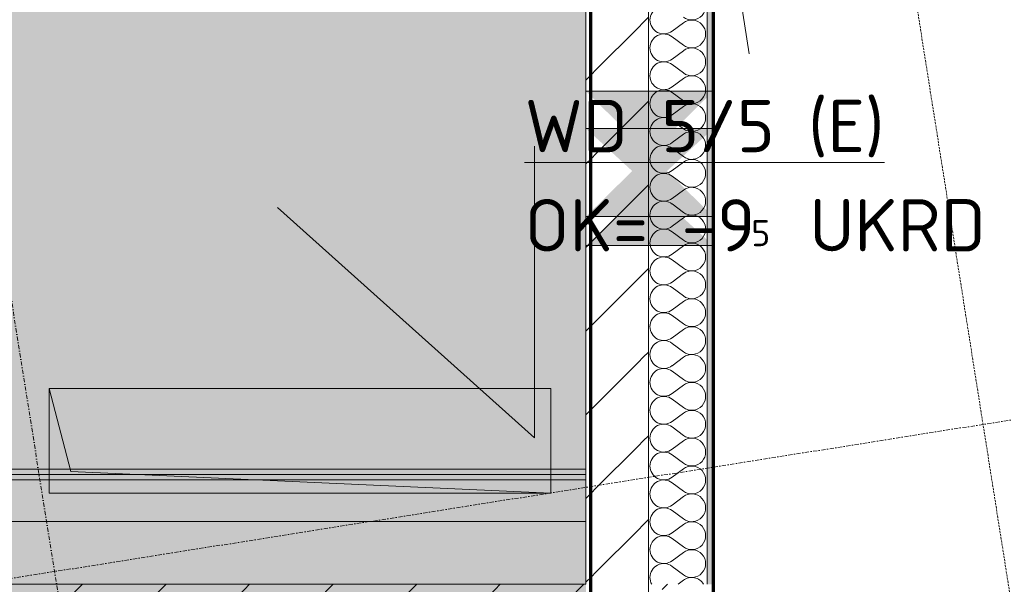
# Model space of a CAD drawing. Header units: millimetres. Extents: x 1523 to 73204, y -91281 to 10268.
# Tile 90 of 120: x 59106 to 61462, y -61216 to -59866. Entities that reach past the tile are written whole.
import ezdxf

# ---------------------------------------------------------------- set-up
doc = ezdxf.new("R2010")
doc.units = ezdxf.units.MM
for name, pattern in [('CAx_nichtHalbton', [20001.0584, 10000, -0.5292, 10000, -0.5292]), ('IMPORT-STRICHPUNKT _7_', [20, 10, -5, 0, -5]), ('IMPORT-VERDECKT _8_', [7.5, 5, -2.5])]:
    doc.linetypes.add(name, pattern=pattern)
for name, color, linetype, lineweight, true_color in [('50 A--Sanitäreinrichtung', 7, 'Continuous', 13, 0x656565), ('80 A--Raum', 7, 'Continuous', 13, 0x656565), ('90 A--Achsraster _1_50_', 7, 'IMPORT-STRICHPUNKT _7_', 13, 0x656565), ('97 A--Etiketten _ Deckensprung', 7, 'Continuous', 13, 0x656565), ('Neubau_10 A--Wand innen _ Ausbau', 7, 'Continuous', 13, 0x656565), ('Neubau_10 A--Wand innen _ Installationswand', 7, 'Continuous', 13, 0x656565), ('Neubau_10 VSI--Wärmeschutz _veritkal_', 7, 'Continuous', 13, 0x656565), ('Neubau_20 A--Bodenplatte', 7, 'Continuous', 13, 0x656565), ('Neubau_20 A--Gründungsbelag', 7, 'Continuous', 13, 0x656565), ('Neubau_30 A--Träger _ Dachkonstruktion', 7, 'IMPORT-VERDECKT _8_', 13, 0x656565), ('Xref_706_5_--_ÜP_-1_000_16_Übersichtsplan UG_IFC 2025_01_13_dwg', 7, 'Continuous', 13, 0x767676), ('XX', 7, 'Continuous', 18, 0x804040)]:
    doc.layers.add(name, color=color, linetype=linetype, lineweight=lineweight, true_color=true_color)
doc.layers.add('M-EQPM-___-IDEN', color=7, linetype='Continuous', lineweight=9)
doc.styles.add('ISOCPEUR', font='isocpeur.ttf', dxfattribs={"height": 125})
doc.styles.add('ISOCPEUR_2', font='isocpeur.ttf', dxfattribs={"height": 62.5})

# ---------------------------------------------------------------- blocks, each defined once
blk = doc.blocks.new('Xref_706_5_--_ÜP_-1_000_11_Übersichtsplan UG_IFC 2024_09_30_dwg__X6-41959569-SuD_-1UG gesamt Plot  - Blatt 7')
at = {"layer": 'Neubau_10 VSI--Wärmeschutz _veritkal_', "color": 9, "true_color": 0xcbcbcb}
for p, q in [((52235.7, -72141.6), (52252.6, -72170.3)), ((52288.7, -72147.5), (52265.9, -72171.8)), ((52302, -72149), (52318.9, -72177.7)), ((52355, -72154.8), (52332.2, -72179.1)), ((52368.2, -72156.3), (52385.2, -72185)), ((52421.2, -72162.2), (52398.4, -72186.5)), ((52434.5, -72163.7), (52451.4, -72192.4)), ((52487.5, -72169.5), (52464.7, -72193.8)), ((52500.7, -72171), (52517.7, -72199.7)), ((52553.8, -72176.9), (52530.9, -72201.2)), ((52567, -72178.4), (52583.9, -72207.1)), ((52620, -72184.2), (52597.2, -72208.5)), ((52633.3, -72185.7), (52650.2, -72214.4)), ((52686.3, -72191.6), (52663.5, -72215.9)), ((52699.5, -72193.1), (52716.5, -72221.8)), ((52752.5, -72198.9), (52729.7, -72223.2)), ((52765.8, -72200.4), (52782.7, -72229.1)), ((52818.8, -72206.3), (52796, -72230.6)), ((52832, -72207.8), (52849, -72236.5)), ((52885.1, -72213.7), (52862.2, -72238)), ((52898.3, -72215.1), (52915.2, -72243.8)), ((52951.3, -72221), (52928.5, -72245.3)), ((52964.6, -72222.5), (52981.5, -72251.2)), ((53017.6, -72228.4), (52994.8, -72252.7)), ((53030.8, -72229.8), (53047.8, -72258.5)), ((53083.8, -72235.7), (53061, -72260)), ((53097.1, -72237.2), (53114, -72265.9)), ((53150.1, -72243.1), (53127.3, -72267.4)), ((53163.3, -72244.5), (53180.3, -72273.2)), ((53216.4, -72250.4), (53193.5, -72274.7)), ((53229.6, -72251.9), (53246.5, -72280.6)), ((53282.6, -72257.8), (53259.8, -72282.1)), ((53295.9, -72259.2), (53312.8, -72287.9)), ((53348.9, -72265.1), (53326.1, -72289.4)), ((53362.1, -72266.6), (53379.1, -72295.3)), ((53415.1, -72272.5), (53392.3, -72296.8)), ((53428.4, -72273.9), (53445.3, -72302.7)), ((53481.4, -72279.8), (53458.6, -72304.1)), ((53494.6, -72281.3), (53511.6, -72310)), ((53547.7, -72287.2), (53524.8, -72311.5)), ((53560.9, -72288.6), (53569, -72302.4))]:
    blk.add_line(p, q, dxfattribs=at)
for centre, start, end in [((52198.2, -72117.3), 316.7982, 210.538), ((52264.4, -72124.7), 316.7982, 210.538), ((52330.7, -72132), 316.7982, 210.538), ((52396.9, -72139.4), 316.7982, 210.538), ((52463.2, -72146.7), 316.7982, 210.538), ((52529.5, -72154.1), 316.7982, 210.538), ((52595.7, -72161.4), 316.7982, 210.538), ((52662, -72168.8), 316.7982, 210.538), ((52728.2, -72176.1), 316.7982, 210.538), ((52794.5, -72183.5), 316.7982, 210.538), ((52223.9, -72187.2), 136.7982, 263.6681), ((52223.9, -72187.2), 263.6681, 30.538), ((52290.2, -72194.6), 136.7982, 263.6681), ((52290.2, -72194.6), 263.6681, 30.538), ((52860.8, -72190.8), 316.7982, 210.538), ((52927, -72198.2), 316.7982, 210.538), ((52993.3, -72205.5), 316.7982, 210.538), ((52356.5, -72202), 136.7982, 263.6681), ((52356.5, -72202), 263.6681, 30.538), ((52422.7, -72209.3), 136.7982, 263.6681), ((52422.7, -72209.3), 263.6681, 30.538), ((52489, -72216.7), 136.7982, 263.6681), ((52489, -72216.7), 263.6681, 30.538), ((52555.2, -72224), 136.7982, 263.6681), ((53059.5, -72212.9), 316.7982, 210.538), ((53125.8, -72220.2), 316.7982, 210.538), ((53192.1, -72227.6), 316.7982, 210.538), ((52555.2, -72224), 263.6681, 30.538), ((52621.5, -72231.4), 136.7982, 263.6681), ((52621.5, -72231.4), 263.6681, 30.538), ((52687.8, -72238.7), 136.7982, 263.6681), ((52687.8, -72238.7), 263.6681, 30.538), ((52754, -72246.1), 136.7982, 263.6681), ((53258.3, -72234.9), 316.7982, 210.538), ((53324.6, -72242.3), 316.7982, 210.538), ((53390.8, -72249.7), 316.7982, 210.538), ((53457.1, -72257), 316.7982, 210.538), ((52754, -72246.1), 263.6681, 30.538), ((52820.3, -72253.4), 136.7982, 263.6681), ((52820.3, -72253.4), 263.6681, 30.538), ((52886.5, -72260.8), 136.7982, 263.6681), ((52886.5, -72260.8), 263.6681, 30.538), ((52952.8, -72268.1), 136.7982, 263.6681), ((53523.4, -72264.4), 316.7982, 210.538), ((53589.6, -72271.7), 114.5265, 210.538), ((52952.8, -72268.1), 263.6681, 30.538), ((53019.1, -72275.5), 136.7982, 263.6681), ((53019.1, -72275.5), 263.6681, 30.538), ((53085.3, -72282.8), 136.7982, 263.6681), ((53085.3, -72282.8), 263.6681, 30.538), ((53151.6, -72290.2), 136.7982, 263.6681), ((53151.6, -72290.2), 263.6681, 30.538), ((53217.8, -72297.5), 136.7982, 263.6681), ((53217.8, -72297.5), 263.6681, 30.538), ((53284.1, -72304.9), 136.7982, 263.6681), ((53284.1, -72304.9), 263.6681, 30.538), ((53350.4, -72312.2), 136.7982, 263.6681), ((53350.4, -72312.2), 263.6681, 30.538), ((53416.6, -72319.6), 136.7982, 263.6681), ((53416.6, -72319.6), 263.6681, 30.538), ((53482.9, -72326.9), 136.7982, 263.6681), ((53482.9, -72326.9), 263.6681, 30.538), ((53549.1, -72334.3), 136.7982, 263.6681), ((53549.1, -72334.3), 263.6681, 292.8175)]:
    blk.add_arc(centre, 33.3, start, end, dxfattribs=at)
blk = doc.blocks.new('Xref_706_5_--_ÜP_-1_000_11_Übersichtsplan UG_IFC 2024_09_30_dwg__X323-41959894-SuD_-1UG gesamt Plot  - Blatt 7')
at = {"layer": 'Neubau_10 A--Wand innen _ Ausbau', "color": 9, "true_color": 0xcbcbcb}
blk.add_line((53577.3, -72341.4), (53566.2, -72327.6), dxfattribs=at)
blk = doc.blocks.new('Xref_706_5_--_ÜP_-1_000_11_Übersichtsplan UG_IFC 2024_09_30_dwg__X324-41959895-SuD_-1UG gesamt Plot  - Blatt 7')
at = {"layer": 'Neubau_10 A--Wand innen _ Ausbau', "color": 9, "true_color": 0xcbcbcb}
for p, q in [((53555.2, -72540.2), (53544.2, -72526.4)), ((53533.1, -72739), (53522.1, -72725.2)), ((53511.1, -72937.7), (53500, -72923.9)), ((53489, -73136.5), (53478, -73122.7)), ((53467, -73335.3), (53455.9, -73321.5)), ((53444.9, -73534.1), (53433.9, -73520.3)), ((53422.9, -73732.9), (53411.8, -73719.1)), ((53400.8, -73931.6), (53389.8, -73917.8)), ((53378.7, -74130.4), (53367.7, -74116.6)), ((53356.7, -74329.2), (53345.6, -74315.4)), ((53334.6, -74528), (53323.6, -74514.2))]:
    blk.add_line(p, q, dxfattribs=at)
blk = doc.blocks.new('Xref_706_5_--_ÜP_-1_000_11_Übersichtsplan UG_IFC 2024_09_30_dwg__X325-41959896-SuD_-1UG gesamt Plot  - Blatt 7')
at = {"layer": 'Neubau_10 A--Wand innen _ Ausbau', "color": 9, "true_color": 0xcbcbcb}
for p, q in [((53566.2, -72554), (53555.2, -72540.2)), ((53544.2, -72752.8), (53533.1, -72739)), ((53522.1, -72951.5), (53511.1, -72937.7)), ((53500.1, -73150.3), (53489, -73136.5)), ((53456, -73547.9), (53444.9, -73534.1)), ((53433.9, -73746.7), (53422.9, -73732.9)), ((53411.8, -73945.4), (53400.8, -73931.6)), ((53389.8, -74144.2), (53378.7, -74130.4)), ((53345.7, -74541.8), (53334.6, -74528))]:
    blk.add_line(p, q, dxfattribs=at)
at = {"layer": 'Neubau_10 A--Wand innen _ Ausbau', "color": 9, "true_color": 0xcbcbcb, "flags": 128}
for points in [[(53478, -73349.1), (53474.7, -73345), (53467, -73335.3)], [(53367.7, -74343), (53364.4, -74338.9), (53356.7, -74329.2)]]:
    blk.add_lwpolyline(points, dxfattribs=at)
blk = doc.blocks.new('Xref_706_5_--_ÜP_-1_000_11_Übersichtsplan UG_IFC 2024_09_30_dwg__X326-41959897-SuD_-1UG gesamt Plot  - Blatt 7')
at = {"layer": 'Neubau_10 A--Wand innen _ Ausbau', "color": 9, "true_color": 0xcbcbcb}
for p, q in [((53676.7, -72692), (53665.6, -72678.2)), ((53654.6, -72890.8), (53643.6, -72877)), ((53632.6, -73089.6), (53621.5, -73075.8)), ((53610.5, -73288.4), (53599.5, -73274.5)), ((53588.5, -73487.1), (53577.4, -73473.3)), ((53566.4, -73685.9), (53555.4, -73672.1)), ((53544.4, -73884.7), (53533.3, -73870.9)), ((53522.3, -74083.5), (53511.2, -74069.7)), ((53500.2, -74282.3), (53489.2, -74268.5)), ((53478.2, -74481), (53467.1, -74467.2))]:
    blk.add_line(p, q, dxfattribs=at)
blk = doc.blocks.new('Xref_706_5_--_ÜP_-1_000_11_Übersichtsplan UG_IFC 2024_09_30_dwg__X327-41959898-SuD_-1UG gesamt Plot  - Blatt 7')
at = {"layer": 'Neubau_10 A--Wand innen _ Ausbau', "color": 9, "true_color": 0xcbcbcb}
for p, q in [((53665.6, -72678.2), (53654.6, -72664.4)), ((53643.6, -72877), (53632.5, -72863.2)), ((53621.5, -73075.8), (53610.5, -73062)), ((53599.5, -73274.5), (53588.4, -73260.7)), ((53577.4, -73473.3), (53566.4, -73459.5)), ((53555.4, -73672.1), (53544.3, -73658.3)), ((53533.3, -73870.9), (53522.3, -73857.1)), ((53511.2, -74069.7), (53500.2, -74055.9)), ((53489.2, -74268.5), (53478.1, -74254.6)), ((53467.1, -74467.2), (53456.1, -74453.4)), ((53434.2, -74652.4), (53434, -74652.2))]:
    blk.add_line(p, q, dxfattribs=at)
blk = doc.blocks.new('Xref_706_5_--_ÜP_-1_000_11_Übersichtsplan UG_IFC 2024_09_30_dwg__X328-41959899-SuD_-1UG gesamt Plot  - Blatt 7')
at = {"layer": 'Neubau_10 A--Wand innen _ Ausbau', "color": 9, "true_color": 0xcbcbcb}
for p, q in [((53654.6, -72664.4), (53566.2, -72554)), ((53632.5, -72863.2), (53544.2, -72752.8)), ((53610.5, -73062), (53522.1, -72951.5)), ((53588.4, -73260.7), (53500.1, -73150.3)), ((53566.4, -73459.5), (53478, -73349.1)), ((53544.3, -73658.3), (53456, -73547.9)), ((53522.3, -73857.1), (53433.9, -73746.7)), ((53500.2, -74055.9), (53411.8, -73945.4)), ((53478.1, -74254.6), (53389.8, -74144.2)), ((53456.1, -74453.4), (53367.7, -74343)), ((53434, -74652.2), (53345.7, -74541.8))]:
    blk.add_line(p, q, dxfattribs=at)
blk = doc.blocks.new('Xref_706_5_--_ÜP_-1_000_11_Übersichtsplan UG_IFC 2024_09_30_dwg__X335-41959907-SuD_-1UG gesamt Plot  - Blatt 7')
at = {"layer": 'Neubau_10 A--Wand innen _ Ausbau', "color": 9, "true_color": 0xcbcbcb}
for p, q in [((51152.7, -72256.2), (51141.7, -72242.4)), ((51351.5, -72278.2), (51340.5, -72264.4)), ((51550.9, -72300.4), (51539.8, -72286.6)), ((51749.7, -72322.4), (51738.6, -72308.6)), ((51948.5, -72344.5), (51937.4, -72330.7)), ((52147.2, -72366.5), (52136.2, -72352.7)), ((52346, -72388.6), (52335, -72374.8)), ((52545.4, -72410.7), (52534.4, -72396.9)), ((52744.2, -72432.8), (52733.1, -72419)), ((52943, -72454.8), (52931.9, -72441)), ((53141.7, -72476.9), (53130.7, -72463.1)), ((53340.5, -72499), (53329.5, -72485.2)), ((53539.9, -72521.1), (53528.9, -72507.3))]:
    blk.add_line(p, q, dxfattribs=at)
blk = doc.blocks.new('Xref_706_5_--_ÜP_-1_000_11_Übersichtsplan UG_IFC 2024_09_30_dwg__X336-41959908-SuD_-1UG gesamt Plot  - Blatt 7')
at = {"layer": 'Neubau_10 A--Wand innen _ Ausbau', "color": 9, "true_color": 0xcbcbcb}
for p, q in [((51141.7, -72242.4), (51130.6, -72228.6)), ((51340.5, -72264.4), (51329.4, -72250.6)), ((51539.8, -72286.6), (51528.8, -72272.8)), ((51738.6, -72308.6), (51727.6, -72294.8)), ((51937.4, -72330.7), (51926.4, -72316.9)), ((52136.2, -72352.7), (52125.1, -72338.9)), ((52335, -72374.8), (52323.9, -72361)), ((52534.4, -72396.9), (52523.3, -72383.1)), ((52733.1, -72419), (52722.1, -72405.2)), ((52931.9, -72441), (52920.9, -72427.2)), ((53130.7, -72463.1), (53119.7, -72449.3)), ((53329.5, -72485.2), (53318.4, -72471.4)), ((53528.9, -72507.3), (53517.8, -72493.5))]:
    blk.add_line(p, q, dxfattribs=at)
blk = doc.blocks.new('Xref_706_5_--_ÜP_-1_000_11_Übersichtsplan UG_IFC 2024_09_30_dwg__X337-41959909-SuD_-1UG gesamt Plot  - Blatt 7')
at = {"layer": 'Neubau_10 A--Wand innen _ Ausbau', "color": 9, "true_color": 0xcbcbcb}
for p, q in [((51230, -72126.4), (51219, -72112.6)), ((51429.4, -72148.5), (51418.3, -72134.7)), ((51628.2, -72170.6), (51617.1, -72156.8)), ((51827, -72192.7), (51815.9, -72178.9)), ((52025.7, -72214.7), (52014.7, -72200.9)), ((52224.5, -72236.8), (52213.5, -72223)), ((52423.9, -72258.9), (52412.9, -72245.1)), ((52622.7, -72281), (52611.6, -72267.2)), ((52821.5, -72303), (52810.4, -72289.2)), ((53020.2, -72325.1), (53009.2, -72311.3)), ((53219, -72347.1), (53208, -72333.3)), ((53418.4, -72369.3), (53407.4, -72355.5))]:
    blk.add_line(p, q, dxfattribs=at)
blk = doc.blocks.new('Xref_706_5_--_ÜP_-1_000_11_Übersichtsplan UG_IFC 2024_09_30_dwg__X338-41959910-SuD_-1UG gesamt Plot  - Blatt 7')
at = {"layer": 'Neubau_10 A--Wand innen _ Ausbau', "color": 9, "true_color": 0xcbcbcb}
for p, q in [((51241, -72140.2), (51230, -72126.4)), ((51440.4, -72162.4), (51429.4, -72148.5)), ((51639.2, -72184.4), (51628.2, -72170.6)), ((51838, -72206.5), (51827, -72192.7)), ((52036.8, -72228.5), (52025.7, -72214.7)), ((52235.6, -72250.6), (52224.5, -72236.8)), ((52435, -72272.7), (52423.9, -72258.9)), ((52633.7, -72294.8), (52622.7, -72281)), ((52832.5, -72316.8), (52821.5, -72303)), ((53031.3, -72338.9), (53020.2, -72325.1)), ((53230.1, -72360.9), (53219, -72347.1)), ((53429.5, -72383.1), (53418.4, -72369.3))]:
    blk.add_line(p, q, dxfattribs=at)
blk = doc.blocks.new('Xref_706_5_--_ÜP_-1_000_11_Übersichtsplan UG_IFC 2024_09_30_dwg__X339-41959911-SuD_-1UG gesamt Plot  - Blatt 7')
at = {"layer": 'Neubau_10 A--Wand innen _ Ausbau', "color": 9, "true_color": 0xcbcbcb}
for p, q in [((51130.6, -72228.6), (51070.2, -72153.1)), ((51329.4, -72250.6), (51241, -72140.2)), ((51528.8, -72272.8), (51440.4, -72162.4)), ((51727.6, -72294.8), (51639.2, -72184.4)), ((51926.4, -72316.9), (51838, -72206.5)), ((52125.1, -72338.9), (52036.8, -72228.5)), ((52323.9, -72361), (52235.6, -72250.6)), ((52523.3, -72383.1), (52435, -72272.7)), ((52722.1, -72405.2), (52633.7, -72294.8)), ((52920.9, -72427.2), (52832.5, -72316.8)), ((53119.7, -72449.3), (53031.3, -72338.9)), ((53318.4, -72471.4), (53230.1, -72360.9)), ((53517.8, -72493.5), (53429.5, -72383.1))]:
    blk.add_line(p, q, dxfattribs=at)
blk = doc.blocks.new('Xref_706_5_--_ÜP_-1_000_11_Übersichtsplan UG_IFC 2024_09_30_dwg_Standard-Rastermarker_31-41960585-SuD_-1UG gesamt Plot  - Blatt 7')
at = {"layer": '90 A--Achsraster _1_50_', "color": 9, "true_color": 0xcbcbcb}
blk.add_line((0, 0), (53500.2, 0), dxfattribs=at)
blk = doc.blocks.new('Xref_706_5_--_ÜP_-1_000_16_Übersichtsplan UG_IFC 2025_01_13_dwg-35469238-SuD_-1UG gesamt Plot  - Blatt 7')
at = {"layer": '80 A--Raum', "true_color": 0xededed}
h = blk.add_hatch(color=7, dxfattribs=at)
h.paths.add_polyline_path([(61847.8, -73728.5), (62068.4, -70283.8), (50086.1, -69516.5), (50884.6, -78065), (53632.7, -78241), (53963.7, -73071.6), (56757.9, -73250.5), (56593.1, -75825.2), (61692.6, -76151.8), (61739, -75427.3)])
h.paths.add_polyline_path([(53389.3, -75051.4), (53380.5, -75188.6), (53360.3, -75112.2), (53390.1, -75039)])
h.paths.add_polyline_path([(53360.3, -75112.2), (53330.6, -75185.5), (53340.2, -75035.8), (53346.9, -75061.2)])
h.paths.add_polyline_path([(53400.4, -73035.5), (53400.4, -73035.5), (53375.5, -73033.9)])
h.paths.add_polyline_path([(53392.5, -73160.3), (53390.9, -73185.2), (53370.7, -73108.8), (53400.4, -73035.5), (53398.8, -73060.5)])
h.paths.add_polyline_path([(53370.7, -73108.8), (53341, -73182), (53350.5, -73032.3)])
at = {"layer": 'Neubau_10 A--Wand innen _ Ausbau', "true_color": 0xededed}
for points in [[(55845.1, -69732.5), (55718.9, -69586.6), (55704.2, -69585.7), (55685.7, -69875.1), (55780.3, -69790.4)], [(56003.6, -69604.8), (55988.9, -69603.9), (55845.1, -69732.5), (55985.1, -69894.2), (55999.8, -69664.9)], [(56072.5, -69609.2), (56058.8, -69608.4), (55999.8, -69664.9), (55989.9, -69819.2), (56054, -69898.7)]]:
    blk.add_hatch(color=7, dxfattribs=at).paths.add_polyline_path(points)
h = blk.add_hatch(color=7, dxfattribs=at)
h.paths.add_polyline_path([(55888.6, -69693.6), (55806.8, -69592.2), (55793.1, -69591.4), (55788.2, -69666.7), (55845.1, -69732.5)])
h.paths.add_polyline_path([(55883.3, -69776.6), (55845.1, -69732.5), (55780.3, -69790.4), (55774.5, -69880.8), (55839.6, -69818.4)])
at = {"layer": 'Neubau_10 VSI--Wärmeschutz _veritkal_', "true_color": 0xcbcbcb}
h = blk.add_hatch(dxfattribs=at)
h.set_pattern_fill('FP_9', color=9, style=0, pattern_type=2)
h.set_pattern_definition([(86.336, (0, 0), (-86.42598, 5.53439), [0, -50]), (86.336, (-41.615, 27.72), (-86.42598, 5.53439), [0, -50])])
h.paths.add_polyline_path([(54033.8, -69463.7), (53983.9, -69460.5), (53985.4, -69475.6), (54030.4, -69478.5)])
h.paths.add_polyline_path([(56882.1, -69646.1), (54033.8, -69463.7), (54032.9, -69478.6), (56881.1, -69661)])
h.paths.add_polyline_path([(53983, -69475.5), (53983.9, -69460.5), (50181.4, -69217), (50182.8, -69232.1), (53807.4, -69464.2)])
at = {"layer": '50 A--Sanitäreinrichtung', "color": 9, "true_color": 0xcbcbcb, "flags": 128}
blk.add_lwpolyline([(55916.1, -70629.2), (56505.3, -70050.9), (55809.1, -70006.3)], dxfattribs=at)
at = {"layer": '90 A--Achsraster _1_50_', "color": 9, "true_color": 0xcbcbcb}
blk.add_line((65360.4, -70413.5), (42699.7, -72530.1), dxfattribs=at)
at = {"layer": '97 A--Etiketten _ Deckensprung', "color": 9, "true_color": 0xcbcbcb, "flags": 128}
blk.add_lwpolyline([(56313.6, -71202), (56390.3, -70004.5), (56639.8, -70020.4), (56563.1, -71218), (56313.6, -71202), (56514.8, -71163.1), (56639.8, -70020.4)], dxfattribs=at)
at = {"layer": 'Neubau_10 A--Wand innen _ Ausbau', "color": 9, "true_color": 0xcbcbcb, "flags": 128}
for points in [[(54377.3, -69641), (56872.2, -69800.7), (57021.9, -69810.3), (59197.4, -69949.6), (62121.4, -70136.9), (62120.6, -70149.3), (62119.8, -70161.8), (62113.4, -70261.6), (62112.6, -70274.1), (62111.8, -70286.5), (61453.4, -70244.4), (61454.2, -70231.9), (61455, -70219.4), (61461.4, -70119.6), (61462.2, -70107.2), (61463, -70094.7), (61471.9, -69955), (61472.9, -69940)], [(55105.9, -69532.3), (55104.9, -69547.3), (55096, -69687), (55095.2, -69699.5), (55094.4, -69712), (55088, -69811.8), (55087.2, -69824.2), (55086.4, -69836.7), (55485.6, -69862.3), (55685.7, -69875.1)], [(55794, -69576.4), (55793.1, -69591.4), (55784.1, -69731.1), (55783.3, -69743.5), (55782.5, -69756), (55776.1, -69855.8), (55775.3, -69868.3), (55774.5, -69880.8), (55685.7, -69875.1), (55686.5, -69862.6), (55687.3, -69850.1), (55693.7, -69750.3), (55694.5, -69737.9), (55695.3, -69725.4), (55704.2, -69585.7), (55705.2, -69570.7)], [(55774.5, -69880.8), (56054, -69898.7), (56054.8, -69886.2), (56055.6, -69873.7), (56062, -69773.9), (56062.8, -69761.4), (56063.6, -69749), (56072.5, -69609.2), (56073.5, -69594.3)], [(55985.1, -69894.2), (55985.9, -69881.8), (55986.7, -69869.3), (55993.1, -69769.5), (55993.9, -69757), (55994.7, -69744.6), (56003.6, -69604.8), (56004.6, -69589.9)], [(56054, -69898.7), (56862.6, -69950.4), (56803.8, -70868.9)]]:
    blk.add_lwpolyline(points, dxfattribs=at)
at = {"layer": 'Neubau_10 A--Wand innen _ Installationswand', "color": 9, "true_color": 0xcbcbcb}
for p, q in [((56600.6, -69933.7), (56389.8, -73226.9)), ((56613.1, -69934.5), (56402.2, -73227.7)), ((56712.9, -69940.8), (56502, -73234.1))]:
    blk.add_line(p, q, dxfattribs=at)
at = {"layer": 'Neubau_10 A--Wand innen _ Installationswand', "color": 9, "true_color": 0xcbcbcb, "flags": 128}
blk.add_lwpolyline([(56862.6, -69950.4), (56712.9, -69940.8), (56613.1, -69934.5), (56600.6, -69933.7), (56588.2, -69932.9), (56377.3, -73226.1), (56389.8, -73226.9), (56402.2, -73227.7), (56502, -73234.1), (56651.7, -73243.7)], close=True, dxfattribs=at)
at = {"layer": 'Neubau_10 VSI--Wärmeschutz _veritkal_', "color": 9, "true_color": 0xcbcbcb}
for p, q in [((56881.1, -69661), (50175, -69231.6)), ((57031.8, -69655.6), (56882.1, -69646.1))]:
    blk.add_line(p, q, dxfattribs=at)
at = {"layer": 'Neubau_10 VSI--Wärmeschutz _veritkal_', "color": 9, "true_color": 0xcbcbcb, "flags": 128}
for points in [[(56872.2, -69800.7), (50196, -69373.3), (50115.2, -69368.1), (50067.9, -68861.1), (50021.4, -68361.2), (50018.7, -68333), (50098.4, -68325.6), (50101, -68353.8), (50098.4, -68325.6)], [(55794, -69576.4), (55705.2, -69570.7), (55505.1, -69557.9), (55105.9, -69532.3)], [(59606.9, -69820.5), (56073.5, -69594.3), (55794, -69576.4)]]:
    blk.add_lwpolyline(points, dxfattribs=at)
at = {"layer": 'Neubau_20 A--Bodenplatte', "color": 9, "true_color": 0xcbcbcb, "flags": 128}
blk.add_lwpolyline([(56639.8, -70020.4), (56563.1, -71218), (56313.6, -71202), (56390.3, -70004.5), (56639.8, -70020.4), (56514.8, -71163.1), (56313.6, -71202)], dxfattribs=at)
at = {"layer": 'Neubau_20 A--Gründungsbelag', "color": 9, "true_color": 0xcbcbcb, "flags": 128}
blk.add_lwpolyline([(50115.2, -69368.1), (62121.4, -70136.9), (62715.4, -60860.9), (49239.9, -59998)], close=True, dxfattribs=at)
blk.add_lwpolyline([(56402.2, -73227.7), (56613.1, -69934.5), (54367.7, -69790.7)], dxfattribs=at)
at = {"layer": 'Neubau_30 A--Träger _ Dachkonstruktion', "color": 9, "true_color": 0xcbcbcb, "flags": 128}
blk.add_lwpolyline([(54028.5, -69212.1), (62632.9, -68408.4), (62577.1, -67811), (53972.7, -68614.7), (53922.9, -68619.4), (53978.7, -69216.8), (48792.7, -69701.2)], dxfattribs=at)
for name, p, rotation in [('Xref_706_5_--_ÜP_-1_000_11_Übersichtsplan UG_IFC 2024_09_30_dwg_Standard-Rastermarker_31-41960585-SuD_-1UG gesamt Plot  - Blatt 7', (60649.5, -112955.4), 95.33628353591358), ('Xref_706_5_--_ÜP_-1_000_11_Übersichtsplan UG_IFC 2024_09_30_dwg__X6-41959569-SuD_-1UG gesamt Plot  - Blatt 7', (0, 0), 2.668141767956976), ('Xref_706_5_--_ÜP_-1_000_11_Übersichtsplan UG_IFC 2024_09_30_dwg__X337-41959909-SuD_-1UG gesamt Plot  - Blatt 7', (0, 0), 2.668141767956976), ('Xref_706_5_--_ÜP_-1_000_11_Übersichtsplan UG_IFC 2024_09_30_dwg__X338-41959910-SuD_-1UG gesamt Plot  - Blatt 7', (0, 0), 2.668141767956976), ('Xref_706_5_--_ÜP_-1_000_11_Übersichtsplan UG_IFC 2024_09_30_dwg__X339-41959911-SuD_-1UG gesamt Plot  - Blatt 7', (0, 0), 2.668141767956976), ('Xref_706_5_--_ÜP_-1_000_11_Übersichtsplan UG_IFC 2024_09_30_dwg__X336-41959908-SuD_-1UG gesamt Plot  - Blatt 7', (0, 0), 2.668141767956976), ('Xref_706_5_--_ÜP_-1_000_11_Übersichtsplan UG_IFC 2024_09_30_dwg__X335-41959907-SuD_-1UG gesamt Plot  - Blatt 7', (0, 0), 2.668141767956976), ('Xref_706_5_--_ÜP_-1_000_11_Übersichtsplan UG_IFC 2024_09_30_dwg__X323-41959894-SuD_-1UG gesamt Plot  - Blatt 7', (0, 0), 2.668141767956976), ('Xref_706_5_--_ÜP_-1_000_11_Übersichtsplan UG_IFC 2024_09_30_dwg__X324-41959895-SuD_-1UG gesamt Plot  - Blatt 7', (0, 0), 2.668141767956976), ('Xref_706_5_--_ÜP_-1_000_11_Übersichtsplan UG_IFC 2024_09_30_dwg__X325-41959896-SuD_-1UG gesamt Plot  - Blatt 7', (0, 0), 2.668141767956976), ('Xref_706_5_--_ÜP_-1_000_11_Übersichtsplan UG_IFC 2024_09_30_dwg__X328-41959899-SuD_-1UG gesamt Plot  - Blatt 7', (0, 0), 2.668141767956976), ('Xref_706_5_--_ÜP_-1_000_11_Übersichtsplan UG_IFC 2024_09_30_dwg__X327-41959898-SuD_-1UG gesamt Plot  - Blatt 7', (0, 0), 2.668141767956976), ('Xref_706_5_--_ÜP_-1_000_11_Übersichtsplan UG_IFC 2024_09_30_dwg__X326-41959897-SuD_-1UG gesamt Plot  - Blatt 7', (0, 0), 2.668141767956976)]:
    blk.add_blockref(name, p, dxfattribs=dict(rotation=rotation))

msp = doc.modelspace()

# ---------------------------------------------------------------- linework, layer by layer
at = {"layer": 'M-EQPM-___-IDEN'}
msp.add_line((60613.302, -58395.586), (60851.784, -59947.967), dxfattribs=at)
at = {"layer": 'XX', "color": 7, "linetype": 'CAx_nichtHalbton', "lineweight": 70, "true_color": 0xffffff}
for p, q in [((60472.184, -54467.601), (60472.184, -66476.236)), ((60765.802, -54481.847), (60765.802, -66481.847))]:
    msp.add_line(p, q, dxfattribs=at)

# ---------------------------------------------------------------- block references
at = {"layer": 'Xref_706_5_--_ÜP_-1_000_16_Übersichtsplan UG_IFC 2025_01_13_dwg', "color": 9, "true_color": 0xcbcbcb, "rotation": 273.6637164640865}
msp.add_blockref('Xref_706_5_--_ÜP_-1_000_16_Übersichtsplan UG_IFC 2025_01_13_dwg-35469238-SuD_-1UG gesamt Plot  - Blatt 7', (126634.737, 0), dxfattribs=at)

# ---------------------------------------------------------------- texts
at = {"layer": 'M-EQPM-___-IDEN', "color": 96, "true_color": 0x008000, "attachment_point": 1}
for s, insert, char_height, width, style in [('\\LWD 5/5 (E)', (60314.335, -60057.809), 125, 1026.16, 'ISOCPEUR'), ('OK= -9', (60314.335, -60295.072), 125, 657.38375, 'ISOCPEUR'), (' UKRD', (60916.262, -60295.072), 125, 573.20656, 'ISOCPEUR'), ('5', (60856.731, -60345.077), 62.5, 72.15187, 'ISOCPEUR_2')]:
    msp.add_mtext(s, dxfattribs=dict(at, insert=insert, char_height=char_height, width=width, style=style))

doc.saveas('drawing.dxf')
